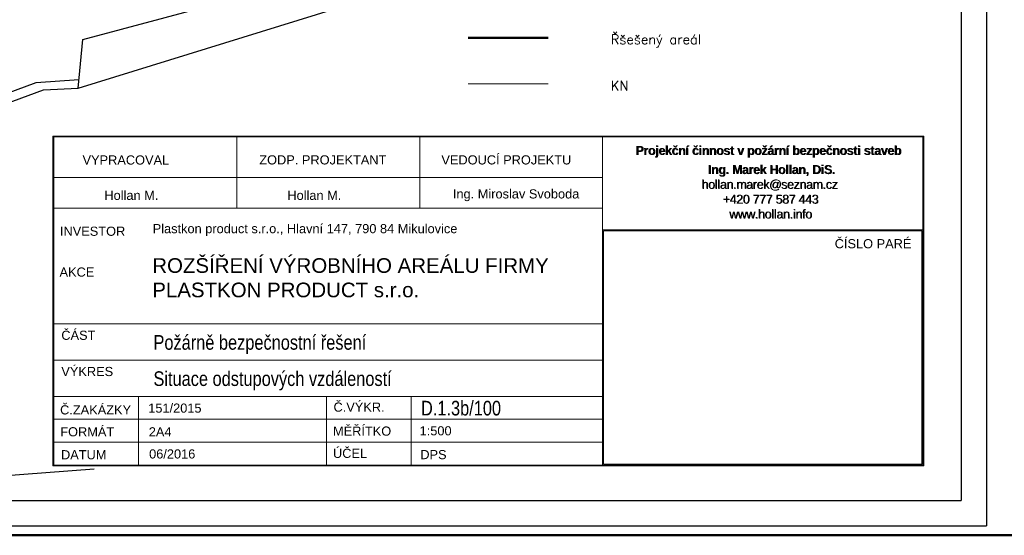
# Model space of a CAD drawing. Header units: millimetres. Extents: x 2886542 to 7567581, y -792623 to 134766.
# Tile 132 of 256: x 4506683 to 4603545, y -600394 to -549694. Entities that reach past the tile are written whole.
import ezdxf

# ---------------------------------------------------------------- set-up
doc = ezdxf.new("R2010")
doc.units = ezdxf.units.MM
for name, color, linetype in [('KATASTR', 7, 'Continuous'), ('LEGENDA', 30, 'Continuous'), ('P', 7, 'Continuous'), ('požárničina', 10, 'Continuous')]:
    doc.layers.add(name, color=color, linetype=linetype)
doc.layers.add('Text obecně', color=7, linetype='Continuous', lineweight=25)
doc.styles.add('ARIAL', font='arial.ttf')
doc.styles.add('ROMANT', font='romant')

msp = doc.modelspace()

# ---------------------------------------------------------------- linework, layer by layer
at = {"color": 5, "linetype": 'Continuous', "lineweight": 50}
msp.add_line((4558670.5, -551464.1, -2693.5), (4550787.6, -551464.1, -2693.5), dxfattribs=at)
at = {"layer": 'KATASTR'}
for p, q in [((4512431.6, -556428.3), (4559799.8, -541772.7)), ((4512896.2, -551630.5), (4524812.2, -548447.5)), ((4512431.6, -556428.3), (4512896.2, -551630.5)), ((4477128.3, -567416), (4508300.3, -555877)), ((4508300.3, -555877), (4512514.4, -555574.1)), ((4477883, -568142.2), (4509015.8, -556583.5)), ((4509015.8, -556583.5), (4512431.6, -556428.3)), ((4514010.7, -593875.6), (4474218.5, -596970.8))]:
    msp.add_line(p, q, dxfattribs=at)
at = {"layer": 'LEGENDA', "color": 7, "lineweight": 9}
for p, q in [((4509942.8, -561138.3), (4509942.8, -593578.6)), ((4595620.7, -561138.3), (4509942.8, -561138.3)), ((4595530.7, -561228.3), (4510032.8, -561228.3)), ((4510032.8, -593488.6), (4510032.8, -561228.3)), ((4528032.4, -568224.4), (4528032.4, -561228.3)), ((4546031.9, -568224.4), (4546031.9, -561228.3)), ((4564031.5, -593488.6), (4564031.5, -561228.3)), ((4595530.7, -593488.6), (4595530.7, -561228.3)), ((4595620.7, -593578.6), (4595620.7, -561138.3)), ((4564031.5, -565213.7), (4510032.8, -565213.7)), ((4564031.5, -568224.4), (4510032.8, -568224.4)), ((4564031.5, -570352), (4595530.7, -570352)), ((4518364.9, -586738.7), (4518364.9, -593488.6)), ((4536867.5, -586738.7), (4536867.5, -593479.9)), ((4545199.6, -586738.7), (4545199.6, -593479.9)), ((4510032.8, -591238.6), (4536867.5, -591238.6)), ((4536867.5, -591229.9), (4564031.5, -591229.9)), ((4553531.8, -591229.9), (4553696.4, -591229.9)), ((4509942.8, -593578.6), (4595620.7, -593578.6)), ((4510032.8, -593488.6), (4595530.7, -593488.6))]:
    msp.add_line(p, q, dxfattribs=at)
for points in [[(4564031.5, -570352), (4595530.7, -570352), (4595530.7, -593488.6), (4564031.5, -593488.6)], [(4564131.4, -570452), (4595430.7, -570452), (4595430.7, -593388.6), (4564131.4, -593388.6)]]:
    msp.add_lwpolyline(points, close=True, dxfattribs=at)
at = {"layer": 'P', "color": 250, "lineweight": 9}
msp.add_line((4558670.5, -556007, -2693.5), (4550787.6, -556007, -2693.5), dxfattribs=at)
at = {"layer": 'požárničina', "color": 1, "linetype": 'Continuous', "lineweight": 50}
msp.add_lwpolyline([(4368213.7, -81781.5), (5005915.6, -81781.5), (5005915.6, -600394.2), (4368213.7, -600394.2)], close=True, dxfattribs=at)
at = {"layer": 'Text obecně'}
for p, q in [((4601789.8, -450307.5), (4601789.8, -599470.7)), ((4599289.9, -452807.4), (4599289.9, -596970.8)), ((4599289.9, -452807.4), (4599289.9, -596970.8)), ((4599289.9, -452807.4), (4599289.9, -596970.8)), ((4394294.8, -596970.8), (4599289.9, -596970.8)), ((4391794.9, -599470.7), (4601789.8, -599470.7))]:
    msp.add_line(p, q, dxfattribs=at)
at = {"layer": 'Text obecně', "lineweight": 9}
for p, q in [((4564031.5, -579612.4), (4510032.8, -579612.4)), ((4564031.5, -583175.6), (4510032.8, -583175.6)), ((4564031.5, -586738.7), (4509897.9, -586738.7)), ((4564031.5, -588988.7), (4510032.8, -588988.7))]:
    msp.add_line(p, q, dxfattribs=at)

# ---------------------------------------------------------------- texts
at = {"color": 7, "lineweight": 9, "width": 2208316.912, "attachment_point": 1, "style": 'ROMANT'}
for s, insert, char_height in [('Řšešený areál', (4564826.2, -551163.7), 947.916), ('KN', (4564826.2, -555706.6), 947.92)]:
    msp.add_mtext(s, dxfattribs=dict(at, insert=insert, char_height=char_height))
at = {"layer": 'LEGENDA', "color": 7, "lineweight": 9, "style": 'ARIAL'}
for s, height, p in [('VEDOUCÍ PROJEKTU', 899.977, (4548166.5, -563927.8)), ('VYPRACOVAL', 899.98, (4512865.3, -563939.7)), ('ZODP. PROJEKTANT', 899.977, (4530253.8, -563927.8)), ('Hollan M.', 899.98, (4515014.7, -567415)), ('Hollan M.', 899.98, (4533014.2, -567415)), ('Ing. Miroslav Svoboda', 899.977, (4549298.5, -567271)), ('INVESTOR', 899.98, (4510643.7, -570943)), ('ČÍSLO PARÉ', 899.98, (4586862.2, -572170.4)), ('AKCE', 899.98, (4510601.6, -574959.2)), ('ČÁST', 899.98, (4510778.6, -581174)), ('VÝKRES', 899.98, (4510778.6, -584737.2)), ('Č.ZAKÁZKY', 899.98, (4510657.1, -588509.3)), ('151/2015', 899.98, (4519329, -588336.7)), ('Č.VÝKR.', 899.98, (4537554.1, -588238.5)), ('FORMÁT', 899.98, (4510676.2, -590666.4)), ('2A4', 899.98, (4519382.2, -590671.8)), ('MĚŘÍTKO', 899.98, (4537504.6, -590598.6)), ('1:500', 899.98, (4546024.3, -590567.4)), ('ÚČEL', 899.98, (4537504.6, -592783.4)), ('DATUM', 899.98, (4510747.2, -592922.4)), ('06/2016', 899.98, (4519415, -592842.7)), ('DPS', 899.98, (4546093.7, -592908.9))]:
    msp.add_text(s, height=height, dxfattribs=at).set_placement(p)
at = {"layer": 'LEGENDA', "color": 7, "lineweight": 9, "style": 'ARIAL', "width": 0.8}
for s, height, p in [('Požárně bezpečnostní řešení', 1439.964, (4519843.1, -582147.2)), ('Situace odstupových vzdáleností', 1439.964, (4519843.1, -585710.3)), ('D.1.3b/100', 1439.96, (4546162.2, -588610.7))]:
    msp.add_text(s, height=height, dxfattribs=at).set_placement(p)
at = {"layer": 'LEGENDA', "color": 7, "lineweight": 9, "attachment_point": 1, "style": 'ARIAL'}
for s, insert, char_height, width in [('{\\fArial|b1|i0|c238|p34;\\W5.2075;\\T0.95;  \\W1;Projekční činnost v požární bezpečnosti staveb\\P\\H0.28571x;\\W9.6431;                   \\W1;\\P\\H3.5x;\\W8.1186;    \\W1;Ing. Marek Hollan, DiS.\\P\\fArial|b0|i0|c238|p34;\\W7.6382;    \\W1;hollan.marek@seznam.cz\\P\\W9.2554;    \\W1;+420 777 587 443\\P\\W9.7463;    \\W1;www.hollan.info}', (4563897, -562108), 874.978, 32493.33), ('{\\fArial|b0|i0|c238|p34;\\C0;Plastkon product s.r.o., Hlavní 147, 790 84 Mikulovice}', (4519765.6, -569789.4, 42226.4), 899.977, 62053.114), ('{\\fArial|b0|i0|c238|p34;ROZŠÍŘENÍ VÝROBNÍHO AREÁLU FIRMY\\PPLASTKON PRODUCT s.r.o.\\H1.0808x; }', (4519725.5, -573146.3), 1439.964, 67768.81)]:
    msp.add_mtext(s, dxfattribs=dict(at, insert=insert, char_height=char_height, width=width))
at = {"layer": 'LEGENDA', "color": 252, "lineweight": 9, "insert": (4563947.6, -562126.4), "char_height": 874.978, "width": 32493.33, "attachment_point": 1, "style": 'ARIAL'}
msp.add_mtext('{\\fArial|b1|i0|c238|p34;\\W5.2075;\\T0.95;  \\W1;Projekční činnost v požární bezpečnosti staveb\\P\\H0.28571x;\\W9.6431;                   \\W1;\\P\\H3.5x;\\W8.1186;    \\W1;Ing. Marek Hollan, DiS.\\P\\fArial|b0|i0|c238|p34;\\W7.6382;    \\W1;hollan.marek@seznam.cz\\P\\W9.2554;    \\W1;+420 777 587 443\\P\\W9.7463;    \\W1;www.hollan.info}', dxfattribs=at)

doc.saveas('drawing.dxf')
